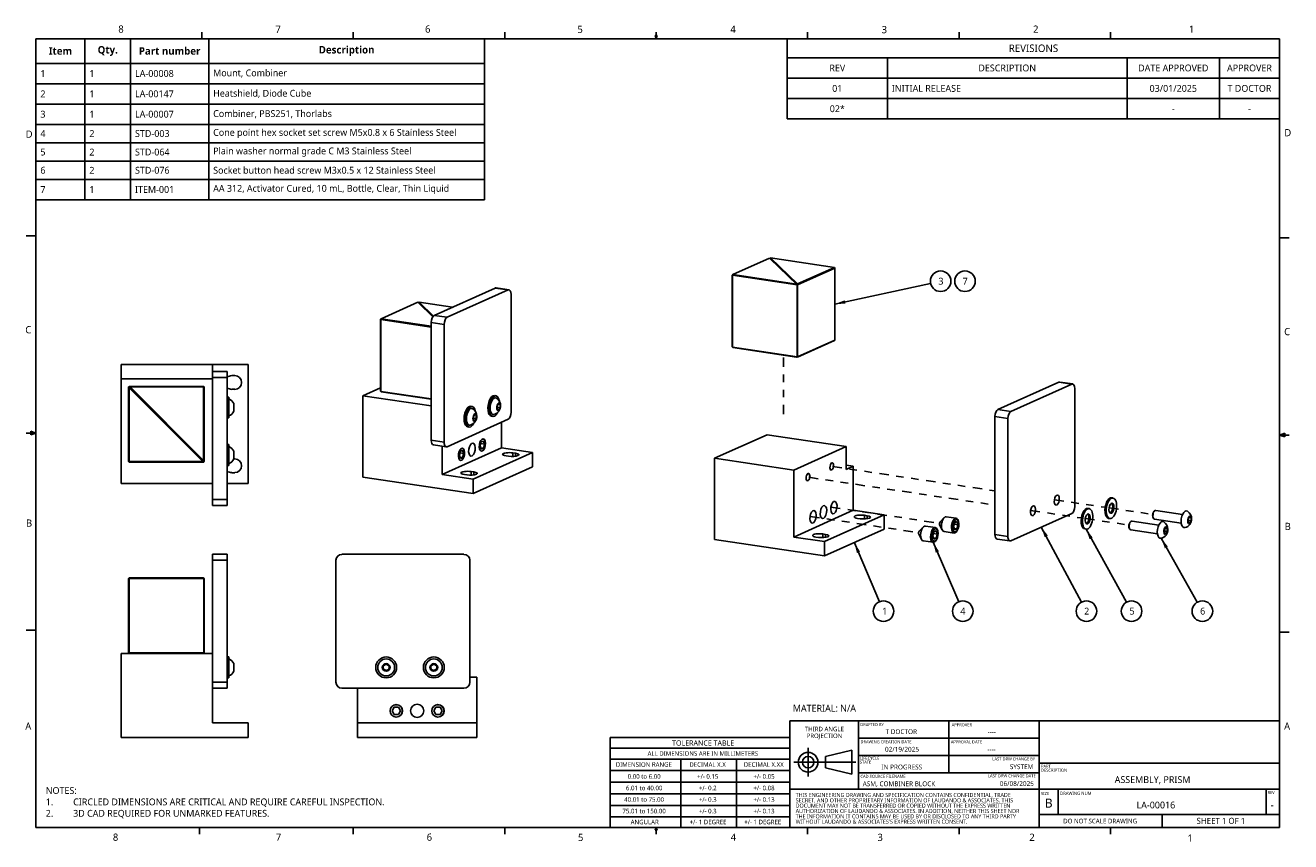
# Model space of a CAD drawing. Extents: x 0.3 to 17, y 0.1 to 10.9.
import ezdxf

# ---------------------------------------------------------------- set-up
doc = ezdxf.new("R2010")
doc.units = 0
doc.header["$LTSCALE"] = 0.5
doc.header["$MEASUREMENT"] = 0
doc.linetypes.add('ONS_PHANTOM', pattern=[0.5, 0.25, -0.05, 0.05, -0.05, 0.05, -0.05])
for name, color, linetype in [('ANNOTATION_LINES', 7, 'CONTINUOUS'), ('ANNOTATION_TEXT', 7, 'CONTINUOUS'), ('BORDER_FRAME', 7, 'CONTINUOUS'), ('EXPLODE_LINES', 7, 'ONS_PHANTOM'), ('SKETCHED_GEOMETRY', 7, 'CONTINUOUS'), ('TABLES', 7, 'CONTINUOUS'), ('TANGENT_LINES', 7, 'CONTINUOUS'), ('TITLE_BLOCK', 7, 'CONTINUOUS'), ('VISIBLE', 7, 'CONTINUOUS')]:
    doc.layers.add(name, color=color, linetype=linetype)
doc.styles.add('ONSHAPE-CUSTOM-STYLE-NOTE0', font='NotoSans-Regular.ttf')
doc.styles.add('ONSHAPE-CUSTOM-STYLE-NOTE1', font='NotoSans-Regular.ttf')
doc.styles.add('ONSHAPE-CUSTOM-STYLE-NOTE2', font='NotoSans-Regular.ttf')
doc.styles.add('ONSHAPE-CUSTOM-STYLE-NOTE3', font='NotoSans-Regular.ttf')
doc.styles.add('ONSHAPE-CUSTOM-STYLE-NOTE4', font='NotoSans-Regular.ttf')
doc.styles.add('ONSHAPE-CUSTOM-STYLE-NOTE5', font='NotoSans-Regular.ttf')
doc.styles.add('ONSHAPE-CUSTOM-STYLE-NOTE6', font='NotoSans-Regular.ttf')
doc.styles.add('ONSHAPE-CUSTOM-STYLE-NOTE7', font='NotoSans-Regular.ttf')
doc.styles.add('ONSHAPE-CUSTOM-STYLE-NOTE_', font='NotoSans-Regular.ttf')
doc.styles.add('ONSHAPE-STANDARD', font='NotoSans-Regular.ttf')
doc.styles.add('ONSHAPE-STANDARD-BOMTABLE-', font='NotoSans-Bold.ttf')
doc.styles.add('ONSHAPE-STANDARD-BOMTABLE0', font='NotoSans-Regular.ttf')
doc.styles.add('ONSHAPE-STANDARD-NOTESTYLE', font='Noto Sans', dxfattribs={"height": 0.090551})
doc.styles.add('ONSHAPE-STANDARD-REVISION0', font='Noto Sans')
doc.styles.add('ONSHAPE-STANDARD-REVISION1', font='Noto Sans')
doc.styles.add('ONSHAPE-STANDARD-REVISIONT', font='Noto Sans')

# ---------------------------------------------------------------- blocks, each defined once
blk = doc.blocks.new('*T1')
at = {"layer": 'TABLES', "color": 0, "linetype": 'BYBLOCK'}
for p, q in [((0, 0), (6.513, 0)), ((0, 0), (0, -1.061)), ((6.513, 0), (6.513, -1.061)), ((0, -0.253), (6.513, -0.253)), ((1.324, -0.253), (1.324, -1.061)), ((4.496, -0.253), (4.496, -1.061)), ((5.717, -0.253), (5.717, -1.061)), ((0, -0.523), (6.513, -0.523)), ((0, -0.792), (6.513, -0.792)), ((0, -1.061), (6.513, -1.061))]:
    blk.add_line(p, q, dxfattribs=at)
at = {"layer": 'TABLES', "color": 0}
for s, insert, char_height, width, attachment_point, style in [('{REVISIONS}', (3.257, -0.127), 0.09843, 6.39514, 5, 'ONSHAPE-STANDARD-REVISIONT'), ('REV', (0.662, -0.388), 0.0906, 1.20615, 5, 'ONSHAPE-STANDARD-REVISION0'), ('DESCRIPTION', (2.91, -0.388), 0.09055, 3.05356, 5, 'ONSHAPE-STANDARD-REVISION0'), ('DATE APPROVED', (5.107, -0.388), 0.09055, 1.10321, 5, 'ONSHAPE-STANDARD-REVISION0'), ('APPROVER', (6.115, -0.388), 0.0906, 0.67789, 5, 'ONSHAPE-STANDARD-REVISION0'), ('{01}', (0.662, -0.658), 0.0906, 1.20615, 5, 'ONSHAPE-STANDARD-REVISION1'), ('INITIAL RELEASE', (1.383, -0.658), 0.09055, 3.05356, 4, 'ONSHAPE-STANDARD-REVISION1'), ('{03/01/2025}', (5.107, -0.658), 0.09055, 1.10321, 5, 'ONSHAPE-STANDARD-REVISION1'), ('{T DOCTOR}', (6.115, -0.658), 0.0906, 0.67789, 5, 'ONSHAPE-STANDARD-REVISION1'), ('{02*}', (0.662, -0.927), 0.0906, 1.20615, 5, 'ONSHAPE-STANDARD-REVISION1'), ('{-}', (5.107, -0.927), 0.0906, 1.10321, 5, 'ONSHAPE-STANDARD-REVISION1'), ('{-}', (6.115, -0.927), 0.0906, 0.67789, 5, 'ONSHAPE-STANDARD-REVISION1')]:
    blk.add_mtext(s, dxfattribs=dict(at, insert=insert, char_height=char_height, width=width, attachment_point=attachment_point, style=style))
blk = doc.blocks.new('*T2')
at = {"layer": 'TABLES', "color": 0, "linetype": 'BYBLOCK'}
for p, q in [((0, 0), (5.934, 0)), ((0, 0), (0, -2.13)), ((0.648, 0), (0.648, -2.13)), ((1.252, 0), (1.252, -2.13)), ((2.286, 0), (2.286, -2.13)), ((5.934, 0), (5.934, -2.13)), ((0, -0.326), (5.934, -0.326)), ((0, -0.595), (5.934, -0.595)), ((0, -0.864), (5.934, -0.864)), ((0, -1.133), (5.934, -1.133)), ((0, -1.378), (5.934, -1.378)), ((0, -1.622), (5.934, -1.622)), ((0, -1.861), (5.934, -1.861)), ((0, -2.13), (5.934, -2.13))]:
    blk.add_line(p, q, dxfattribs=at)
at = {"layer": 'TABLES', "color": 0}
for s, insert, char_height, width, attachment_point, style in [('{Item}', (0.324, -0.163), 0.0984, 0.53032, 5, 'ONSHAPE-STANDARD-BOMTABLE-'), ('{Qty.}', (0.95, -0.163), 0.0984, 0.48566, 5, 'ONSHAPE-STANDARD-BOMTABLE-'), ('{Part number}', (1.769, -0.163), 0.09843, 0.91565, 5, 'ONSHAPE-STANDARD-BOMTABLE-'), ('{Description}', (4.11, -0.163), 0.09843, 3.52979, 5, 'ONSHAPE-STANDARD-BOMTABLE-'), ('{1}', (0.059, -0.461), 0.0906, 0.53032, 4, 'ONSHAPE-STANDARD-BOMTABLE0'), ('{1}', (0.707, -0.461), 0.0906, 0.48566, 4, 'ONSHAPE-STANDARD-BOMTABLE0'), ('{LA-00008}', (1.311, -0.461), 0.0906, 0.91565, 4, 'ONSHAPE-STANDARD-BOMTABLE0'), ('{Mount, Combiner}', (2.345, -0.461), 0.09055, 3.52979, 4, 'ONSHAPE-STANDARD-BOMTABLE0'), ('{Heatshield, Diode Cube}', (2.345, -0.73), 0.09055, 3.52979, 4, 'ONSHAPE-STANDARD-BOMTABLE0'), ('{2}', (0.059, -0.73), 0.0906, 0.53032, 4, 'ONSHAPE-STANDARD-BOMTABLE0'), ('{1}', (0.707, -0.73), 0.0906, 0.48566, 4, 'ONSHAPE-STANDARD-BOMTABLE0'), ('{LA-00147}', (1.311, -0.73), 0.0906, 0.91565, 4, 'ONSHAPE-STANDARD-BOMTABLE0'), ('{3}', (0.059, -0.999), 0.0906, 0.53032, 4, 'ONSHAPE-STANDARD-BOMTABLE0'), ('{1}', (0.707, -0.999), 0.0906, 0.48566, 4, 'ONSHAPE-STANDARD-BOMTABLE0'), ('{LA-00007}', (1.311, -0.999), 0.0906, 0.91565, 4, 'ONSHAPE-STANDARD-BOMTABLE0'), ('{Combiner, PBS251, Thorlabs}', (2.345, -0.999), 0.09055, 3.52979, 4, 'ONSHAPE-STANDARD-BOMTABLE0'), ('{4}', (0.059, -1.255), 0.0906, 0.53032, 4, 'ONSHAPE-STANDARD-BOMTABLE0'), ('{2}', (0.707, -1.255), 0.0906, 0.48566, 4, 'ONSHAPE-STANDARD-BOMTABLE0'), ('{STD-003}', (1.311, -1.255), 0.0906, 0.91565, 4, 'ONSHAPE-STANDARD-BOMTABLE0'), ('{Cone point hex socket set screw M5x0.8 x 6 Stainless Steel }', (2.345, -1.255), 0.09055, 3.52979, 4, 'ONSHAPE-STANDARD-BOMTABLE0'), ('{5}', (0.059, -1.5), 0.0906, 0.53032, 4, 'ONSHAPE-STANDARD-BOMTABLE0'), ('{2}', (0.707, -1.5), 0.0906, 0.48566, 4, 'ONSHAPE-STANDARD-BOMTABLE0'), ('{STD-064}', (1.311, -1.5), 0.0906, 0.91565, 4, 'ONSHAPE-STANDARD-BOMTABLE0'), ('{Plain washer normal grade C M3 Stainless Steel}', (2.345, -1.5), 0.09055, 3.52979, 4, 'ONSHAPE-STANDARD-BOMTABLE0'), ('{6}', (0.059, -1.741), 0.0906, 0.53032, 4, 'ONSHAPE-STANDARD-BOMTABLE0'), ('{2}', (0.707, -1.741), 0.0906, 0.48566, 4, 'ONSHAPE-STANDARD-BOMTABLE0'), ('{STD-076}', (1.311, -1.741), 0.0906, 0.91565, 4, 'ONSHAPE-STANDARD-BOMTABLE0'), ('{Socket button head screw M3x0.5 x 12 Stainless Steel }', (2.345, -1.741), 0.09055, 3.52979, 4, 'ONSHAPE-STANDARD-BOMTABLE0'), ('{7}', (0.059, -1.995), 0.0906, 0.53032, 4, 'ONSHAPE-STANDARD-BOMTABLE0'), ('{1}', (0.707, -1.995), 0.0906, 0.48566, 4, 'ONSHAPE-STANDARD-BOMTABLE0'), ('{ITEM-001}', (1.311, -1.995), 0.0906, 0.91565, 4, 'ONSHAPE-STANDARD-BOMTABLE0'), ('{AA 312, Activator Cured, 10 mL, Bottle, Clear, Thin Liquid}', (2.345, -1.995), 0.09055, 3.52979, 4, 'ONSHAPE-STANDARD-BOMTABLE0')]:
    blk.add_mtext(s, dxfattribs=dict(at, insert=insert, char_height=char_height, width=width, attachment_point=attachment_point, style=style))

msp = doc.modelspace()

# ---------------------------------------------------------------- linework, layer by layer
at = {"layer": 'ANNOTATION_LINES', "color": 7}
for p, q in [((10.963, 7.206, -0.212), (12.229, 7.48, 0.212)), ((13.694, 4.256, 0.615), (14.226, 3.264, -0.615)), ((14.286, 4.228, 0.945), (14.823, 3.263, -0.945)), ((11.221, 4.05, -0.264), (11.553, 3.269, 0.264)), ((12.264, 4.055, 0.23), (12.602, 3.269, -0.23)), ((15.281, 4.108, 1.207), (15.758, 3.262, -1.207))]:
    msp.add_line(p, q, dxfattribs=at)
for points in [[(11.102, 7.212), (10.963, 7.206), (11.093, 7.257)], [(13.739, 4.123), (13.694, 4.256), (13.78, 4.145)], [(14.333, 4.096), (14.286, 4.228), (14.373, 4.119)], [(11.254, 3.914), (11.221, 4.05), (11.296, 3.932)], [(12.297, 3.919), (12.264, 4.055), (12.339, 3.937)], [(15.328, 3.977), (15.281, 4.108), (15.368, 3.999)]]:
    msp.add_solid(points, dxfattribs=at)
at = {"layer": 'ANNOTATION_TEXT', "color": 7}
for centre in [(12.362, 7.509), (12.684, 7.509), (11.606, 3.144), (12.655, 3.144), (14.291, 3.144), (14.888, 3.144), (15.825, 3.144)]:
    msp.add_circle(centre, 0.136, dxfattribs=at)
at = {"layer": 'BORDER_FRAME'}
for p, q in [((0.393, 10.717), (0.393, 0.282)), ((0.393, 10.717), (16.846, 10.717)), ((2.587, 10.717), (2.587, 10.803)), ((4.591, 10.717), (4.591, 10.803)), ((6.595, 10.717), (6.595, 10.803)), ((8.611, 10.759), (8.585, 10.759)), ((8.598, 10.717), (8.585, 10.759)), ((8.591, 10.759), (8.598, 10.717)), ((8.598, 10.717), (8.598, 10.803)), ((8.603, 10.759), (8.598, 10.717)), ((8.598, 10.717), (8.611, 10.759)), ((10.602, 10.717), (10.602, 10.803)), ((12.606, 10.717), (12.606, 10.803)), ((14.609, 10.717), (14.609, 10.803)), ((16.846, 0.282), (16.846, 10.717)), ((0.392, 8.107), (0.265, 8.107)), ((16.847, 8.081), (16.974, 8.081)), ((0.392, 5.499), (0.265, 5.499)), ((0.392, 5.499), (0.324, 5.524)), ((0.324, 5.524), (0.324, 5.476)), ((0.392, 5.499), (0.324, 5.509)), ((0.392, 5.499), (0.324, 5.476)), ((0.392, 5.499), (0.324, 5.489)), ((16.847, 5.473), (16.915, 5.498)), ((16.847, 5.473), (16.915, 5.482)), ((16.847, 5.473), (16.915, 5.463)), ((16.847, 5.473), (16.915, 5.45)), ((16.847, 5.473), (16.974, 5.473)), ((16.915, 5.498), (16.915, 5.45)), ((0.392, 2.891), (0.265, 2.891)), ((16.847, 2.865), (16.974, 2.865)), ((16.846, 0.282), (0.393, 0.282)), ((2.556, 0.279), (2.556, 0.196)), ((4.591, 0.282), (4.591, 0.196)), ((6.595, 0.282), (6.595, 0.196)), ((8.585, 0.247), (8.598, 0.282)), ((8.611, 0.247), (8.585, 0.247)), ((8.598, 0.282), (8.611, 0.247)), ((8.598, 0.282), (8.598, 0.196)), ((10.602, 0.282), (10.602, 0.196)), ((12.606, 0.282), (12.606, 0.196)), ((14.609, 0.279), (14.609, 0.196))]:
    msp.add_line(p, q, dxfattribs=at)
at = {"layer": 'EXPLODE_LINES'}
for p, q in [((10.284, 5.749), (10.284, 6.53)), ((10.933, 5.057), (13.081, 4.736)), ((10.618, 4.915), (13.081, 4.547)), ((10.91, 4.521), (12.346, 4.307)), ((13.867, 4.618), (14.539, 4.518)), ((10.635, 4.398), (12.071, 4.183)), ((13.552, 4.477), (14.224, 4.377)), ((14.275, 4.369), (14.853, 4.283)), ((14.59, 4.51), (15.168, 4.424))]:
    msp.add_line(p, q, dxfattribs=at)
at = {"layer": 'TANGENT_LINES'}
for p, q in [((6.64, 7.393), (6.47, 7.419)), ((5.663, 7.057), (5.833, 7.031)), ((5.794, 6.938), (5.623, 6.963)), ((2.925, 6.236), (2.728, 6.236)), ((14.098, 6.148), (13.927, 6.173)), ((13.251, 5.692), (13.081, 5.718)), ((13.12, 5.811), (13.291, 5.786)), ((5.623, 5.404), (5.794, 5.378)), ((6.703, 5.19), (6.703, 5.238)), ((6.737, 5.193), (6.737, 5.233)), ((6.152, 4.943), (6.152, 4.991)), ((6.186, 4.946), (6.186, 4.986)), ((2.728, 4.622), (2.925, 4.622)), ((11.355, 4.364), (11.355, 4.412)), ((11.389, 4.367), (11.389, 4.407)), ((10.803, 4.117), (10.803, 4.165)), ((10.837, 4.119), (10.837, 4.16)), ((13.081, 4.158), (13.251, 4.133)), ((2.925, 3.817), (2.728, 3.817)), ((2.728, 2.203), (2.925, 2.203))]:
    msp.add_line(p, q, dxfattribs=at)
at = {"layer": 'TITLE_BLOCK', "linetype": 'CONTINUOUS'}
for p, q in [((10.369, 1.695), (10.369, 0.789)), ((11.274, 1.695), (11.274, 0.79)), ((13.666, 1.695), (16.846, 1.694)), ((13.666, 1.695), (13.666, 0.789)), ((10.369, 0.79), (10.369, 0.282)), ((13.666, 0.79), (13.666, 0.283))]:
    msp.add_line(p, q, dxfattribs=at)
at = {"layer": 'TITLE_BLOCK'}
for p, q in [((10.369, 1.695), (11.274, 1.695)), ((13.666, 1.695), (11.274, 1.695)), ((12.469, 1.695), (12.469, 1.007)), ((7.99, 1.474), (7.99, 1.188)), ((7.99, 1.474), (10.369, 1.474)), ((13.663, 1.465), (11.274, 1.465)), ((7.99, 1.331), (10.369, 1.331)), ((10.369, 1.188), (7.99, 1.188)), ((7.99, 0.282), (7.99, 1.188)), ((8.924, 1.188), (8.924, 0.282)), ((9.66, 1.188), (9.66, 0.282)), ((10.609, 1.334), (10.609, 0.958)), ((11.187, 1.305), (10.839, 1.222)), ((10.839, 1.222), (10.839, 1.07)), ((11.187, 0.987), (11.187, 1.305)), ((13.663, 1.236), (11.274, 1.236)), ((10.369, 1.035), (7.99, 1.035)), ((10.419, 1.146), (11.24, 1.146)), ((10.839, 1.146), (11.187, 1.146)), ((10.839, 1.07), (11.187, 0.987)), ((13.663, 1.007), (11.274, 1.007)), ((13.666, 1.134), (16.846, 1.133)), ((10.369, 0.881), (7.99, 0.881)), ((10.369, 0.728), (7.99, 0.728)), ((10.369, 0.79), (13.666, 0.79)), ((16.846, 0.79), (13.666, 0.79)), ((13.918, 0.454), (13.918, 0.79)), ((16.668, 0.79), (16.668, 0.456)), ((10.369, 0.575), (7.99, 0.575)), ((10.369, 0.422), (7.99, 0.422)), ((16.846, 0.454), (13.666, 0.454)), ((15.292, 0.454), (15.292, 0.282))]:
    msp.add_line(p, q, dxfattribs=at)
for radius in [0.13, 0.0761]:
    msp.add_circle((10.609, 1.146), radius, dxfattribs=at)
at = {"layer": 'VISIBLE'}
for p, q in [((10.098, 7.815), (9.612, 7.596)), ((10.098, 7.815), (10.102, 7.811)), ((10.454, 7.471), (10.098, 7.815)), ((10.113, 7.816), (10.102, 7.811)), ((10.102, 7.811), (10.465, 7.461)), ((10.465, 7.461), (10.102, 7.811)), ((10.113, 7.816), (10.47, 7.472)), ((10.956, 7.69), (10.113, 7.816)), ((9.605, 7.59), (9.612, 7.596)), ((9.605, 6.639), (9.605, 7.59)), ((9.605, 7.59), (9.608, 7.587)), ((9.608, 7.587), (9.612, 7.596)), ((9.608, 7.587), (9.608, 6.636)), ((10.462, 7.459), (9.608, 7.587)), ((9.612, 7.596), (10.454, 7.471)), ((10.47, 7.472), (10.956, 7.69)), ((10.963, 7.681), (10.47, 7.46)), ((10.963, 7.681), (10.956, 7.69)), ((10.963, 6.73), (10.963, 7.681)), ((6.47, 7.419), (5.663, 7.057)), ((6.64, 7.393), (5.833, 7.031)), ((6.652, 7.395), (6.481, 7.42)), ((10.454, 7.471), (10.462, 7.459)), ((10.454, 7.471), (10.465, 7.461)), ((10.462, 7.459), (10.465, 7.461)), ((10.462, 6.509), (10.462, 7.459)), ((10.47, 7.472), (10.465, 7.461)), ((10.465, 7.461), (10.465, 6.51)), ((10.47, 7.46), (10.465, 7.461)), ((10.465, 6.51), (10.465, 7.461)), ((10.47, 7.46), (10.47, 7.472)), ((10.47, 7.46), (10.47, 6.509)), ((5.447, 7.23), (4.96, 7.012)), ((5.447, 7.23), (5.451, 7.226)), ((5.644, 7.039), (5.447, 7.23)), ((5.462, 7.231), (5.451, 7.226)), ((5.451, 7.226), (5.644, 7.039)), ((5.644, 7.039), (5.451, 7.226)), ((5.462, 7.231), (5.651, 7.048)), ((5.904, 7.165), (5.462, 7.231)), ((6.68, 5.776), (6.68, 7.335)), ((4.953, 7.005), (4.96, 7.012)), ((4.953, 6.054), (4.953, 7.005)), ((4.953, 7.005), (4.956, 7.002)), ((4.956, 7.002), (4.96, 7.012)), ((4.956, 7.002), (4.956, 6.052)), ((5.623, 6.903), (4.956, 7.002)), ((4.96, 7.012), (5.623, 6.913)), ((5.623, 5.404), (5.623, 6.963)), ((5.794, 5.378), (5.794, 6.938)), ((10.47, 6.509), (10.963, 6.73)), ((10.956, 6.724), (10.47, 6.506)), ((10.956, 6.724), (10.963, 6.73)), ((9.612, 6.631), (9.605, 6.639)), ((9.608, 6.636), (9.605, 6.639)), ((9.612, 6.631), (9.608, 6.636)), ((9.608, 6.636), (10.462, 6.509)), ((10.454, 6.505), (9.612, 6.631)), ((1.52, 6.406), (2.728, 6.406)), ((1.52, 6.406), (1.52, 6.217)), ((2.728, 6.406), (2.728, 6.315)), ((3.201, 6.406), (2.728, 6.406)), ((3.201, 4.831), (3.201, 6.406)), ((10.465, 6.51), (10.454, 6.505)), ((10.462, 6.509), (10.454, 6.505)), ((10.465, 6.51), (10.462, 6.509)), ((10.465, 6.51), (10.468, 6.507)), ((10.468, 6.507), (10.47, 6.509)), ((10.468, 6.507), (10.47, 6.506)), ((1.52, 4.831), (1.52, 6.217)), ((1.52, 6.217), (2.728, 6.217)), ((2.728, 6.315), (2.925, 6.315)), ((2.728, 6.236), (2.728, 6.315)), ((2.728, 6.236), (2.728, 4.622)), ((2.925, 6.315), (2.925, 6.236)), ((2.925, 6.236), (2.925, 4.622)), ((2.984, 6.26), (3.024, 6.26)), ((1.619, 6.11), (1.623, 6.113)), ((1.619, 6.11), (1.627, 6.098)), ((1.619, 5.125), (1.619, 6.11)), ((1.627, 6.117), (1.623, 6.113)), ((1.623, 6.113), (2.613, 5.123)), ((1.627, 6.098), (1.623, 6.113)), ((1.638, 6.11), (1.623, 6.113)), ((2.613, 5.123), (1.623, 6.113)), ((1.627, 6.117), (2.611, 6.117)), ((1.638, 6.11), (1.627, 6.117)), ((2.6, 5.125), (1.627, 6.098)), ((1.627, 6.098), (1.627, 5.125)), ((1.638, 6.11), (2.611, 5.136)), ((2.611, 6.11), (1.638, 6.11)), ((2.619, 6.11), (2.611, 6.117)), ((2.611, 6.117), (2.611, 6.11)), ((2.619, 6.11), (2.611, 6.11)), ((2.611, 5.136), (2.611, 6.11)), ((2.619, 6.11), (2.619, 5.123)), ((2.984, 6.079), (3.024, 6.079)), ((4.72, 5.994), (4.953, 6.098)), ((4.956, 6.052), (4.953, 6.054)), ((4.96, 6.046), (4.953, 6.054)), ((4.96, 6.046), (4.956, 6.052)), ((4.956, 6.052), (5.623, 5.952)), ((5.623, 5.947), (4.96, 6.046)), ((13.927, 6.173), (13.12, 5.811)), ((14.098, 6.148), (13.291, 5.786)), ((14.109, 6.15), (13.939, 6.175)), ((14.137, 4.53), (14.137, 6.089)), ((2.945, 5.976), (2.925, 5.976)), ((2.945, 5.701), (2.945, 5.976)), ((3.01, 5.787), (3.01, 5.89)), ((4.72, 5.994), (4.72, 4.917)), ((5.623, 5.859), (4.72, 5.994)), ((6.479, 5.993), (6.462, 5.995)), ((6.495, 5.861), (6.515, 5.892)), ((6.495, 5.817), (6.495, 5.861)), ((6.499, 5.867), (6.499, 5.862)), ((6.499, 5.862), (6.499, 5.84)), ((6.509, 5.883), (6.534, 5.879)), ((6.515, 5.892), (6.534, 5.879)), ((6.534, 5.879), (6.534, 5.835)), ((2.925, 5.701), (2.945, 5.701)), ((6.164, 5.851), (6.147, 5.854)), ((6.18, 5.72), (6.2, 5.751)), ((6.18, 5.676), (6.18, 5.72)), ((6.184, 5.699), (6.18, 5.693)), ((6.184, 5.726), (6.184, 5.721)), ((6.184, 5.721), (6.184, 5.699)), ((6.184, 5.699), (6.219, 5.694)), ((6.194, 5.741), (6.219, 5.738)), ((6.2, 5.751), (6.219, 5.738)), ((6.219, 5.694), (6.2, 5.663)), ((6.219, 5.738), (6.219, 5.694)), ((6.421, 5.723), (6.438, 5.72)), ((6.499, 5.84), (6.495, 5.834)), ((6.515, 5.804), (6.495, 5.817)), ((6.499, 5.84), (6.534, 5.835)), ((6.534, 5.835), (6.515, 5.804)), ((13.081, 4.158), (13.081, 5.718)), ((13.251, 4.133), (13.251, 5.692)), ((6.64, 5.682), (5.833, 5.32)), ((6.106, 5.581), (6.123, 5.579)), ((6.2, 5.663), (6.18, 5.676)), ((6.554, 5.643), (6.554, 5.304)), ((6.27, 5.329), (6.284, 5.383)), ((6.279, 5.361), (6.327, 5.354)), ((6.284, 5.383), (6.313, 5.395)), ((6.313, 5.395), (6.327, 5.354)), ((9.372, 5.168), (10.065, 5.478)), ((10.065, 5.478), (11.111, 5.322)), ((2.945, 5.347), (2.925, 5.347)), ((2.945, 5.071), (2.945, 5.347)), ((3.01, 5.158), (3.01, 5.26)), ((5.651, 5.344), (5.822, 5.318)), ((5.767, 5.326), (5.767, 4.951)), ((5.767, 4.951), (6.554, 5.304)), ((5.995, 5.205), (6.009, 5.259)), ((6.009, 5.164), (5.995, 5.205)), ((6.003, 5.238), (6.051, 5.231)), ((6.009, 5.259), (6.037, 5.272)), ((6.037, 5.272), (6.051, 5.231)), ((6.051, 5.231), (6.037, 5.177)), ((6.176, 4.89), (6.964, 5.243)), ((6.284, 5.288), (6.27, 5.329)), ((6.278, 5.306), (6.313, 5.3)), ((6.313, 5.3), (6.284, 5.288)), ((6.327, 5.354), (6.313, 5.3)), ((6.964, 5.243), (6.554, 5.304)), ((6.613, 5.198), (6.647, 5.193)), ((6.703, 5.238), (6.737, 5.233)), ((6.964, 5.243), (6.964, 5.053)), ((10.418, 5.011), (11.111, 5.322)), ((11.111, 5.322), (11.111, 5.017)), ((1.619, 5.125), (1.627, 5.125)), ((1.619, 5.125), (1.627, 5.117)), ((1.627, 5.117), (1.627, 5.125)), ((1.627, 5.125), (2.6, 5.125)), ((2.613, 5.117), (1.627, 5.117)), ((2.6, 5.125), (2.613, 5.117)), ((2.6, 5.125), (2.613, 5.123)), ((2.619, 5.123), (2.611, 5.136)), ((2.611, 5.136), (2.613, 5.123)), ((2.613, 5.117), (2.613, 5.123)), ((2.619, 5.123), (2.613, 5.123)), ((2.925, 5.071), (2.945, 5.071)), ((3.01, 5.158), (3.024, 5.158)), ((6.003, 5.182), (6.037, 5.177)), ((6.037, 5.177), (6.009, 5.164)), ((6.964, 5.053), (6.176, 4.7)), ((9.372, 5.168), (9.372, 4.091)), ((10.418, 5.011), (9.372, 5.168)), ((11.111, 5.074), (11.206, 5.06)), ((11.206, 5.06), (11.111, 5.017)), ((11.206, 5.06), (11.206, 4.478)), ((2.984, 4.976), (3.024, 4.976)), ((6.176, 4.7), (4.72, 4.917)), ((6.176, 4.89), (5.767, 4.951)), ((6.061, 4.951), (6.096, 4.946)), ((6.152, 4.991), (6.186, 4.986)), ((6.176, 4.89), (6.176, 4.7)), ((10.418, 5.011), (10.418, 4.125)), ((2.728, 4.831), (1.52, 4.831)), ((3.201, 4.831), (2.925, 4.831)), ((2.728, 4.543), (2.728, 4.622)), ((2.925, 4.543), (2.728, 4.543)), ((2.925, 4.622), (2.925, 4.543)), ((14.642, 4.642), (14.625, 4.644)), ((10.418, 4.125), (11.206, 4.478)), ((10.827, 4.064), (11.615, 4.417)), ((11.615, 4.417), (11.206, 4.478)), ((11.264, 4.372), (11.298, 4.367)), ((11.355, 4.412), (11.389, 4.407)), ((11.615, 4.417), (11.615, 4.227)), ((12.408, 4.381), (12.355, 4.326)), ((12.569, 4.373), (12.436, 4.393)), ((14.098, 4.436), (13.291, 4.075)), ((14.327, 4.501), (14.31, 4.503)), ((14.584, 4.372), (14.601, 4.369)), ((15.172, 4.382), (15.177, 4.373)), ((15.192, 4.47), (15.184, 4.462)), ((15.192, 4.361), (15.546, 4.308)), ((15.563, 4.424), (15.209, 4.477)), ((15.637, 4.364), (15.656, 4.395)), ((15.637, 4.32), (15.637, 4.364)), ((15.641, 4.37), (15.641, 4.365)), ((15.641, 4.365), (15.641, 4.343)), ((15.65, 4.385), (15.676, 4.382)), ((15.656, 4.395), (15.676, 4.382)), ((15.676, 4.382), (15.676, 4.338)), ((11.615, 4.227), (10.827, 3.874)), ((12.133, 4.257), (12.079, 4.203)), ((12.293, 4.25), (12.161, 4.269)), ((12.259, 4.138), (12.273, 4.192)), ((12.273, 4.192), (12.301, 4.205)), ((12.301, 4.205), (12.315, 4.164)), ((12.348, 4.286), (12.384, 4.218)), ((12.407, 4.198), (12.539, 4.178)), ((12.534, 4.262), (12.548, 4.316)), ((12.548, 4.221), (12.534, 4.262)), ((12.542, 4.238), (12.577, 4.233)), ((12.543, 4.294), (12.591, 4.287)), ((12.548, 4.316), (12.577, 4.328)), ((12.577, 4.233), (12.548, 4.221)), ((12.577, 4.328), (12.591, 4.287)), ((12.591, 4.287), (12.577, 4.233)), ((12.595, 4.24), (12.596, 4.245)), ((12.603, 4.293), (12.603, 4.298)), ((14.269, 4.231), (14.286, 4.228)), ((14.857, 4.241), (14.862, 4.231)), ((14.877, 4.329), (14.869, 4.321)), ((14.877, 4.219), (15.231, 4.166)), ((15.248, 4.283), (14.894, 4.336)), ((15.322, 4.223), (15.341, 4.254)), ((15.322, 4.179), (15.322, 4.223)), ((15.326, 4.202), (15.322, 4.196)), ((15.326, 4.229), (15.326, 4.224)), ((15.326, 4.224), (15.326, 4.202)), ((15.326, 4.202), (15.361, 4.197)), ((15.336, 4.244), (15.361, 4.24)), ((15.341, 4.254), (15.361, 4.24)), ((15.361, 4.197), (15.341, 4.166)), ((15.361, 4.24), (15.361, 4.197)), ((15.641, 4.343), (15.637, 4.337)), ((15.656, 4.307), (15.637, 4.32)), ((15.641, 4.343), (15.676, 4.338)), ((15.676, 4.338), (15.656, 4.307)), ((10.827, 3.874), (9.372, 4.091)), ((10.827, 4.064), (10.418, 4.125)), ((10.713, 4.125), (10.747, 4.119)), ((10.803, 4.165), (10.837, 4.16)), ((10.827, 4.064), (10.827, 3.874)), ((12.073, 4.162), (12.108, 4.095)), ((12.132, 4.075), (12.264, 4.055)), ((12.273, 4.097), (12.259, 4.138)), ((12.267, 4.171), (12.315, 4.164)), ((12.267, 4.115), (12.301, 4.11)), ((12.301, 4.11), (12.273, 4.097)), ((12.315, 4.164), (12.301, 4.11)), ((12.319, 4.117), (12.321, 4.122)), ((12.328, 4.169), (12.328, 4.174)), ((13.108, 4.098), (13.279, 4.073)), ((15.341, 4.166), (15.322, 4.179)), ((2.728, 3.896), (2.925, 3.896)), ((2.728, 3.817), (2.728, 3.896)), ((2.925, 3.896), (2.925, 3.817)), ((6.055, 3.896), (4.441, 3.896)), ((2.728, 2.203), (2.728, 3.817)), ((2.925, 2.203), (2.925, 3.817)), ((4.362, 2.203), (4.362, 3.817)), ((6.134, 2.203), (6.134, 3.817)), ((1.619, 3.577), (1.627, 3.585)), ((1.619, 3.577), (1.627, 3.577)), ((1.619, 2.593), (1.619, 3.577)), ((1.627, 3.585), (2.6, 3.585)), ((1.627, 3.577), (1.627, 3.585)), ((2.613, 3.577), (1.627, 3.577)), ((1.627, 3.577), (1.627, 2.593)), ((2.6, 3.585), (2.613, 3.577)), ((2.6, 3.585), (2.611, 3.585)), ((2.611, 3.585), (2.613, 3.577)), ((2.619, 3.577), (2.611, 3.585)), ((2.613, 2.593), (2.613, 3.577)), ((2.619, 3.577), (2.613, 3.577)), ((2.619, 3.577), (2.619, 2.593)), ((1.52, 2.585), (1.52, 1.471)), ((2.728, 2.585), (1.52, 2.585)), ((1.627, 2.585), (1.619, 2.593)), ((1.627, 2.593), (1.619, 2.593)), ((1.627, 2.585), (1.627, 2.593)), ((1.627, 2.593), (2.613, 2.593)), ((2.613, 2.593), (2.6, 2.585)), ((2.617, 2.591), (2.611, 2.585)), ((2.613, 2.593), (2.617, 2.591)), ((2.617, 2.591), (2.619, 2.593)), ((2.945, 2.538), (2.925, 2.538)), ((2.945, 2.262), (2.945, 2.538)), ((3.01, 2.349), (3.01, 2.451)), ((4.988, 2.423), (5.027, 2.445)), ((4.988, 2.377), (4.988, 2.423)), ((5.027, 2.355), (4.988, 2.377)), ((5.027, 2.445), (5.067, 2.423)), ((5.067, 2.377), (5.027, 2.355)), ((5.067, 2.423), (5.067, 2.377)), ((5.618, 2.423), (5.657, 2.445)), ((5.618, 2.377), (5.618, 2.423)), ((5.657, 2.355), (5.618, 2.377)), ((5.657, 2.445), (5.697, 2.423)), ((5.697, 2.377), (5.657, 2.355)), ((5.697, 2.423), (5.697, 2.377)), ((2.728, 2.124), (2.728, 2.203)), ((2.925, 2.262), (2.945, 2.262)), ((2.925, 2.203), (2.925, 2.124)), ((6.224, 2.27), (6.134, 2.27)), ((6.224, 2.27), (6.224, 1.668)), ((2.728, 2.124), (2.728, 1.668)), ((2.925, 2.124), (2.728, 2.124)), ((6.055, 2.124), (4.441, 2.124)), ((4.649, 2.124), (4.649, 1.668)), ((5.104, 1.825), (5.133, 1.874)), ((5.133, 1.874), (5.189, 1.874)), ((5.189, 1.874), (5.218, 1.825)), ((5.655, 1.825), (5.684, 1.874)), ((5.684, 1.874), (5.741, 1.874)), ((5.741, 1.874), (5.769, 1.825)), ((5.133, 1.776), (5.104, 1.825)), ((5.189, 1.776), (5.133, 1.776)), ((5.218, 1.825), (5.189, 1.776)), ((5.684, 1.776), (5.655, 1.825)), ((5.741, 1.776), (5.684, 1.776)), ((5.769, 1.825), (5.741, 1.776)), ((3.201, 1.668), (2.728, 1.668)), ((3.201, 1.668), (3.201, 1.471)), ((4.649, 1.668), (4.649, 1.471)), ((4.649, 1.668), (6.224, 1.668)), ((6.224, 1.668), (6.224, 1.471)), ((3.201, 1.471), (1.52, 1.471)), ((6.224, 1.471), (4.649, 1.471))]:
    msp.add_line(p, q, dxfattribs=at)
for centre, radius in [((5.027, 2.4), 0.138), ((5.027, 2.4), 0.112), ((5.657, 2.4), 0.138), ((5.657, 2.4), 0.112), ((5.027, 2.4), 0.0512), ((5.657, 2.4), 0.0512), ((5.161, 1.825), 0.0827), ((5.161, 1.825), 0.0814), ((5.437, 1.825), 0.0866), ((5.712, 1.825), 0.0827), ((5.712, 1.825), 0.0814)]:
    msp.add_circle(centre, radius, dxfattribs=at)
for centre, radius, start, end in [((2.984, 6.169), 0.0906, 90, 130.7057), ((3.024, 6.169), 0.0906, 270, 90), ((2.984, 6.169), 0.0906, 229.2943, 270), ((2.901, 5.839), 0.121, 25.1076, 68.4722), ((6.42, 5.862), 0.121, 286.2769, 0), ((6.42, 5.862), 0.121, 0, 56.7255), ((2.901, 5.839), 0.121, 291.5278, 334.8924), ((6.105, 5.721), 0.121, 286.2769, 0), ((6.105, 5.721), 0.121, 0, 56.7255), ((2.901, 5.209), 0.121, 25.1076, 68.4722), ((2.901, 5.209), 0.121, 291.5278, 334.8924), ((3.024, 5.067), 0.0906, 270, 90), ((2.984, 5.067), 0.0906, 229.2943, 270), ((15.562, 4.365), 0.121, 286.2769, 0), ((15.562, 4.365), 0.121, 0, 56.7255), ((15.247, 4.224), 0.121, 286.2769, 0), ((15.247, 4.224), 0.121, 0, 56.7255), ((4.441, 3.817), 0.0787, 90, 180), ((6.055, 3.817), 0.0787, 0, 90), ((2.901, 2.4), 0.121, 25.1076, 68.4722), ((2.901, 2.4), 0.121, 291.5278, 334.8924), ((5.027, 2.4), 0.0394, 120, 180), ((5.027, 2.4), 0.0394, 180, 240), ((5.027, 2.4), 0.0394, 60, 120), ((5.027, 2.4), 0.0394, 240, 300), ((5.027, 2.4), 0.0394, 0, 60), ((5.027, 2.4), 0.0394, 300, 0), ((5.657, 2.4), 0.0394, 120, 180), ((5.657, 2.4), 0.0394, 180, 240), ((5.657, 2.4), 0.0394, 60, 120), ((5.657, 2.4), 0.0394, 240, 300), ((5.657, 2.4), 0.0394, 0, 60), ((5.657, 2.4), 0.0394, 300, 0), ((4.441, 2.203), 0.0787, 180, 270), ((6.055, 2.203), 0.0787, 270, 0)]:
    msp.add_arc(centre, radius, start, end, dxfattribs=at)
at = {"layer": 'VISIBLE', "extrusion": (0, 0, -1)}
for centre, major_axis, ratio, start_param, end_param in [((6.47, 7.343), (-0.0116, -0.0779), 0.482963, 2.841533, 3.141593), ((5.663, 6.981), (-0.0116, -0.0779), 0.482963, 1.270737, 2.841533), ((13.927, 6.097), (-0.0116, -0.0779), 0.482963, 2.841533, 3.141593), ((6.126, 5.718), (-0.02, -0.136), 0.482963, 6.283185, 9.424778), ((6.144, 5.715), (-0.02, -0.136), 0.482963, 5.285777, 10.422187), ((6.441, 5.859), (-0.02, -0.136), 0.482963, 6.283185, 9.424778), ((6.458, 5.856), (-0.02, -0.136), 0.482963, 5.285777, 10.422187), ((6.458, 5.856), (-0.017, -0.111), 0.482963, 6.063859, 9.644104), ((6.144, 5.715), (-0.017, -0.111), 0.482963, 6.063859, 9.644104), ((13.12, 5.735), (-0.0116, -0.0779), 0.482963, 1.270737, 2.841533), ((5.663, 5.422), (-0.0116, -0.0779), 0.482963, 0, 1.270737), ((6.658, 5.218), (0.0906, 0), 0.258819, 2.094395, 5.235988), ((6.692, 5.213), (0.0906, 0), 0.258819, 5.235988, 8.37758), ((6.107, 4.971), (0.0906, 0), 0.258819, 2.094395, 5.235988), ((6.141, 4.966), (0.0906, 0), 0.258819, 5.235988, 8.37758), ((14.605, 4.508), (-0.02, -0.136), 0.482963, 6.283185, 9.424778), ((14.605, 4.508), (-0.0099, -0.0662), 0.482963, 3.411484, 6.013294), ((11.309, 4.392), (0.0906, 0), 0.258819, 2.094395, 5.235988), ((11.343, 4.387), (0.0906, 0), 0.258819, 5.235988, 8.37758), ((14.29, 4.367), (-0.02, -0.136), 0.482963, 6.283185, 9.424778), ((14.29, 4.367), (-0.0099, -0.0662), 0.482963, 3.411484, 6.013294), ((15.191, 4.42), (-0.0072, -0.0479), 0.482963, 0.584226, 2.557367), ((15.6, 4.359), (-0.017, -0.111), 0.482963, 6.063859, 9.644104), ((14.876, 4.279), (-0.0072, -0.0479), 0.482963, 0.584226, 2.557367), ((15.285, 4.218), (-0.017, -0.111), 0.482963, 6.063859, 9.644104), ((10.758, 4.145), (0.0906, 0), 0.258819, 2.094395, 5.235988), ((10.792, 4.14), (0.0906, 0), 0.258819, 5.235988, 8.37758), ((13.12, 4.176), (-0.0116, -0.0779), 0.482963, 6.283185, 7.553922)]:
    msp.add_ellipse(centre, major_axis=major_axis, ratio=ratio, start_param=start_param, end_param=end_param, dxfattribs=at)
at = {"layer": 'VISIBLE'}
for centre, major_axis, start_param, end_param in [((6.64, 7.317), (0.0116, 0.0779), 5.012448, 6.583244), ((5.833, 6.955), (0.0116, 0.0779), 0.300059, 1.870855), ((14.098, 6.072), (0.0116, 0.0779), 5.012448, 6.583244), ((6.479, 5.853), (0.0058, 0.0389), 4.371172, 5.012448), ((6.479, 5.853), (0.0058, 0.0389), 5.012448, 5.142646), ((6.164, 5.712), (0.0058, 0.0389), 4.371172, 5.012448), ((6.164, 5.712), (0.0058, 0.0389), 5.012448, 5.142646), ((6.64, 5.758), (0.0116, 0.0779), 3.441652, 5.012448), ((13.291, 5.71), (0.0116, 0.0779), 0.300059, 1.870855), ((5.833, 5.396), (0.0116, 0.0779), 1.870855, 3.441652), ((14.098, 4.512), (0.0116, 0.0779), 3.441652, 5.012448), ((12.422, 4.295), (0.0145, 0.0973), 0, 3.141593), ((12.554, 4.276), (0.0145, 0.0973), 5.012448, 10.695515), ((15.2, 4.419), (0.0087, 0.0584), 0, 3.141593), ((15.621, 4.356), (0.0058, 0.0389), 4.371172, 5.012448), ((15.621, 4.356), (0.0058, 0.0389), 5.012448, 5.142646), ((12.082, 4.181), (0.0036, 0.0243), 0.584226, 2.557367), ((12.146, 4.172), (0.0145, 0.0973), 0, 3.141593), ((12.278, 4.152), (0.0145, 0.0973), 5.012448, 10.695515), ((12.358, 4.305), (0.0036, 0.0243), 0.584226, 2.557367), ((14.885, 4.278), (0.0087, 0.0584), 0, 3.141593), ((15.306, 4.215), (0.0058, 0.0389), 4.371172, 5.012448), ((15.306, 4.215), (0.0058, 0.0389), 5.012448, 5.142646), ((13.291, 4.151), (0.0116, 0.0779), 1.870855, 3.441652)]:
    msp.add_ellipse(centre, major_axis=major_axis, ratio=0.482963, start_param=start_param, end_param=end_param, dxfattribs=at)
at = {"layer": 'VISIBLE', "extrusion": (0, 0, -1)}
for centre, major_axis in [((6.515, 5.848), (-0.0076, -0.0506)), ((6.2, 5.707), (-0.0076, -0.0506)), ((6.161, 5.28), (-0.0128, -0.0857)), ((6.299, 5.341), (-0.0122, -0.0818)), ((6.023, 5.218), (-0.0122, -0.0818)), ((10.922, 5.058), (-0.0073, -0.0487)), ((10.607, 4.917), (-0.0073, -0.0487)), ((10.812, 4.454), (-0.0128, -0.0857)), ((10.95, 4.515), (-0.0122, -0.0818)), ((13.584, 4.472), (-0.0099, -0.0662)), ((13.899, 4.613), (-0.0099, -0.0662)), ((14.622, 4.505), (-0.02, -0.136)), ((14.622, 4.505), (-0.0099, -0.0662)), ((10.674, 4.392), (-0.0122, -0.0818)), ((14.307, 4.364), (-0.02, -0.136)), ((14.307, 4.364), (-0.0099, -0.0662)), ((15.656, 4.351), (-0.0076, -0.0506)), ((15.341, 4.21), (-0.0076, -0.0506))]:
    msp.add_ellipse(centre, major_axis=major_axis, ratio=0.482963, dxfattribs=at)
at = {"layer": 'VISIBLE'}
for centre in [(6.299, 5.341), (6.023, 5.218), (12.563, 4.274), (12.287, 4.151)]:
    msp.add_ellipse(centre, major_axis=(0.012, 0.0805), ratio=0.482963, dxfattribs=at)

# ---------------------------------------------------------------- block references
at = {"layer": 'TABLES'}
for name, p in [('*T2', (0.393, 10.717)), ('*T1', (10.333, 10.717))]:
    msp.add_blockref(name, p, dxfattribs=at)

# ---------------------------------------------------------------- texts
at = {"layer": 'ANNOTATION_TEXT', "color": 7, "char_height": 0.09055, "attachment_point": 4, "style": 'ONSHAPE-STANDARD'}
for s, insert in [('{\\fNoto Sans;3}', (12.332, 7.509)), ('{\\fNoto Sans;7}', (12.653, 7.509)), ('{\\fNoto Sans;1}', (11.589, 3.144)), ('{\\fNoto Sans;4}', (12.622, 3.144)), ('{\\fNoto Sans;2}', (14.261, 3.144)), ('{\\fNoto Sans;5}', (14.86, 3.144)), ('{\\fNoto Sans;6}', (15.795, 3.144))]:
    msp.add_mtext(s, dxfattribs=dict(at, insert=insert))
at = {"layer": 'ANNOTATION_TEXT', "char_height": 0.09055, "attachment_point": 1, "style": 'ONSHAPE-STANDARD-NOTESTYLE'}
for s, insert, width in [('MATERIAL: N/A ', (10.407, 1.905), 5.31805), ('NOTES:\\P1.^ICIRCLED DIMENSIONS ARE CRITICAL AND REQUIRE CAREFUL INSPECTION. \\P2.^I3D CAD REQUIRED FOR UNMARKED FEATURES. ', (0.523, 0.817), 6.78827)]:
    msp.add_mtext(s, dxfattribs=dict(at, insert=insert, width=width))
at = {"layer": 'BORDER_FRAME', "char_height": 0.0954, "attachment_point": 1, "style": 'ONSHAPE-STANDARD'}
for s, insert in [('8', (1.483, 10.892)), ('7', (3.561, 10.889)), ('6', (5.541, 10.892)), ('5', (7.557, 10.888)), ('4', (9.58, 10.89)), ('3', (11.582, 10.885)), ('2', (13.585, 10.891)), ('1', (15.647, 10.891)), ('D', (0.258, 9.502)), ('D', (16.91, 9.521)), ('C', (0.252, 6.915)), ('C', (16.907, 6.89)), ('B', (0.262, 4.357)), ('B', (16.914, 4.313)), ('A', (16.906, 1.671)), ('8', (1.411, 0.202)), ('7', (3.567, 0.202)), ('6', (5.563, 0.202)), ('5', (7.564, 0.199)), ('4', (9.585, 0.202)), ('3', (11.527, 0.2)), ('2', (13.536, 0.201)), ('1', (15.628, 0.19))]:
    msp.add_mtext(s, dxfattribs=dict(at, insert=insert))
at = {"layer": 'SKETCHED_GEOMETRY', "insert": (0.252, 1.671), "char_height": 0.0954, "attachment_point": 1, "style": 'ONSHAPE-STANDARD'}
msp.add_mtext('A', dxfattribs=at)
at = {"layer": 'TITLE_BLOCK'}
for s, insert, char_height, attachment_point, style in [('THIRD ANGLE', (10.824, 1.615), 0.0601, 2, 'ONSHAPE-STANDARD'), ('PROJECTION', (10.825, 1.525), 0.0601, 2, 'ONSHAPE-STANDARD'), ('DRAFTED BY', (11.299, 1.663), 0.0401, 1, 'ONSHAPE-STANDARD'), ('APPROVER', (12.509, 1.661), 0.0401, 1, 'ONSHAPE-STANDARD'), ('TOLERANCE TABLE', (9.22, 1.435), 0.07012, 2, 'ONSHAPE-STANDARD'), ('DRAWING CREATION DATE', (11.302, 1.436), 0.04007, 1, 'ONSHAPE-STANDARD'), ('APPROVAL DATE', (12.497, 1.435), 0.04007, 1, 'ONSHAPE-CUSTOM-STYLE-NOTE_'), ('ALL DIMENSIONS ARE IN MILLIMETERS', (9.216, 1.291), 0.0601, 2, 'ONSHAPE-STANDARD'), ('LIFECYCLE', (11.293, 1.22), 0.0401, 1, 'ONSHAPE-STANDARD'), ('DIMENSION RANGE', (8.435, 1.145), 0.0601, 2, 'ONSHAPE-STANDARD'), ('DECIMAL X.X', (9.279, 1.145), 0.0601, 2, 'ONSHAPE-STANDARD'), ('DECIMAL X.XX', (10.022, 1.145), 0.0601, 2, 'ONSHAPE-STANDARD'), ('STATE', (11.293, 1.168), 0.0401, 1, 'ONSHAPE-STANDARD'), ('PART', (13.69, 1.112), 0.0401, 1, 'ONSHAPE-STANDARD'), ('DESCRIPTION', (13.69, 1.06), 0.04007, 1, 'ONSHAPE-STANDARD'), ('0.00 to 6.00', (8.44, 0.988), 0.0601, 2, 'ONSHAPE-STANDARD'), ('+/- 0.15', (9.281, 0.988), 0.0601, 2, 'ONSHAPE-STANDARD'), ('+/- 0.2', (9.281, 0.835), 0.0601, 2, 'ONSHAPE-STANDARD'), ('+/- 0.05', (10.025, 0.988), 0.0601, 2, 'ONSHAPE-STANDARD'), ('+/- 0.08', (10.025, 0.835), 0.0601, 2, 'ONSHAPE-STANDARD'), ('CAD SOURCE FILENAME', (11.302, 0.979), 0.04007, 1, 'ONSHAPE-STANDARD'), ('40.01 to 75.00', (8.439, 0.683), 0.0601, 2, 'ONSHAPE-STANDARD'), ('6.01 to 40.00', (8.44, 0.835), 0.0601, 2, 'ONSHAPE-STANDARD'), ('+/- 0.3', (9.281, 0.683), 0.0601, 2, 'ONSHAPE-STANDARD'), ('+/- 0.13', (10.025, 0.683), 0.0601, 2, 'ONSHAPE-STANDARD'), ('THIS ENGINEERING DRAWING AND SPECIFICATION CONTAINS CONFIDENTIAL, TRADE', (10.444, 0.739), 0.05301, 1, 'ONSHAPE-STANDARD'), ('SIZE', (13.69, 0.752), 0.0401, 1, 'ONSHAPE-STANDARD'), ('DRAWING NUM', (13.941, 0.755), 0.0424, 1, 'ONSHAPE-STANDARD'), ('REV', (16.686, 0.764), 0.0401, 1, 'ONSHAPE-STANDARD'), ('75.01 to 150.00', (8.439, 0.53), 0.0601, 2, 'ONSHAPE-STANDARD'), ('+/- 0.3', (9.281, 0.53), 0.0601, 2, 'ONSHAPE-STANDARD'), ('+/- 0.13', (10.025, 0.53), 0.0601, 2, 'ONSHAPE-STANDARD'), ('AUTHORIZATION OF LAUDANDO & ASSOCIATES. IN ADDITION, NEITHER THIS SHEET NOR', (10.444, 0.527), 0.05301, 1, 'ONSHAPE-STANDARD'), ('SECRET, AND OTHER PROPRIETARY INFORMATION OF LAUDANDO & ASSOCIATES. THIS', (10.444, 0.668), 0.05301, 1, 'ONSHAPE-STANDARD'), ('DOCUMENT MAY NOT BE TRANSFERRED OR COPIED WITHOUT THE EXPRESS WRITTEN', (10.444, 0.598), 0.05301, 1, 'ONSHAPE-STANDARD'), ('B', (13.792, 0.665), 0.12, 2, 'ONSHAPE-STANDARD'), ('ANGULAR', (8.447, 0.385), 0.0601, 2, 'ONSHAPE-STANDARD'), ('+/- 1 DEGREE', (9.285, 0.385), 0.0601, 2, 'ONSHAPE-STANDARD'), ('+/- 1 DEGREE', (10.009, 0.385), 0.0601, 2, 'ONSHAPE-STANDARD'), ("WITHOUT LAUDANDO & ASSOCIATES'S EXPRESS WRITTEN CONSENT.", (10.444, 0.386), 0.05301, 1, 'ONSHAPE-STANDARD'), ('THE INFORMATION IT CONTAINS MAY BE USED BY OR DISCLOSED TO ANY THIRD PARTY', (10.444, 0.456), 0.05301, 1, 'ONSHAPE-STANDARD'), ('DO NOT SCALE DRAWING', (14.472, 0.398), 0.06106, 2, 'ONSHAPE-STANDARD')]:
    msp.add_mtext(s, dxfattribs=dict(at, insert=insert, char_height=char_height, attachment_point=attachment_point, style=style))
at = {"layer": 'TITLE_BLOCK', "attachment_point": 1}
for s, insert, char_height, width, style in [('{\\fNoto Sans|b0|i0|c0|p0;\\W6.94722;  }T DOCTOR', (11.334, 1.582), 0.06361, 1.07688, 'ONSHAPE-STANDARD'), ('{\\fNoto Sans|b0|i0|c0|p0;\\W7.09482;   }----', (12.526, 1.576), 0.06361, 1.09552, 'ONSHAPE-STANDARD'), ('{\\fNoto Sans|b0|i0|c0|p0;\\W6.51674;  }02/19/2025', (11.345, 1.349), 0.06361, 1.07255, 'ONSHAPE-STANDARD'), ('{\\fNoto Sans|b0|i0|c0|p0;\\W6.92877;   }----', (12.531, 1.346), 0.06361, 1.07255, 'ONSHAPE-CUSTOM-STYLE-NOTE0'), ('{\\fNoto Sans|b0|i0|c0|p0;\\W4.84526; }LAST DRW CHANGE BY', (12.981, 1.209), 0.04007, 0.66296, 'ONSHAPE-CUSTOM-STYLE-NOTE6'), ('{\\fNoto Sans|b0|i0|c0|p0;\\W5.50828;  }IN PROGRESS', (11.341, 1.114), 0.06361, 1.07255, 'ONSHAPE-CUSTOM-STYLE-NOTE1'), ('{\\fNoto Sans|b0|i0|c0|p0;\\W6.64324;  }SYSTEM', (12.991, 1.118), 0.06361, 0.62447, 'ONSHAPE-CUSTOM-STYLE-NOTE7'), ('ASM, COMBINER BLOCK', (11.331, 0.892), 0.06361, 1.70456, 'ONSHAPE-CUSTOM-STYLE-NOTE3'), ('LAST DRW CHANGE DATE', (12.987, 0.986), 0.04007, 0.66296, 'ONSHAPE-STANDARD'), ('{\\fNoto Sans|b0|i0|c0|p0;\\W6.83535; }06/08/2025', (12.998, 0.895), 0.06361, 0.62447, 'ONSHAPE-CUSTOM-STYLE-NOTE2'), ('{\\fNoto Sans|b0|i0|c0|p0;\\W7.70374;    }ASSEMBLY, PRISM', (13.72, 0.961), 0.09055, 3.08325, 'ONSHAPE-CUSTOM-STYLE-NOTE5'), ('{\\fNoto Sans|b0|i0|c0|p0;\\W7.90438;    }LA-00016', (13.984, 0.625), 0.09055, 2.6308, 'ONSHAPE-CUSTOM-STYLE-NOTE4'), ('{\\fNoto Sans|b0|i0|c0|p0;\\W3.91256; }-', (16.609, 0.625), 0.09055, 0.2975, 'ONSHAPE-STANDARD'), ('{\\fNoto Sans|b0|i0|c0|p0;\\W7.13836;  }SHEET 1 OF 1', (15.36, 0.41), 0.08013, 1.50168, 'ONSHAPE-STANDARD')]:
    msp.add_mtext(s, dxfattribs=dict(at, insert=insert, char_height=char_height, width=width, style=style))

doc.saveas('drawing.dxf')
